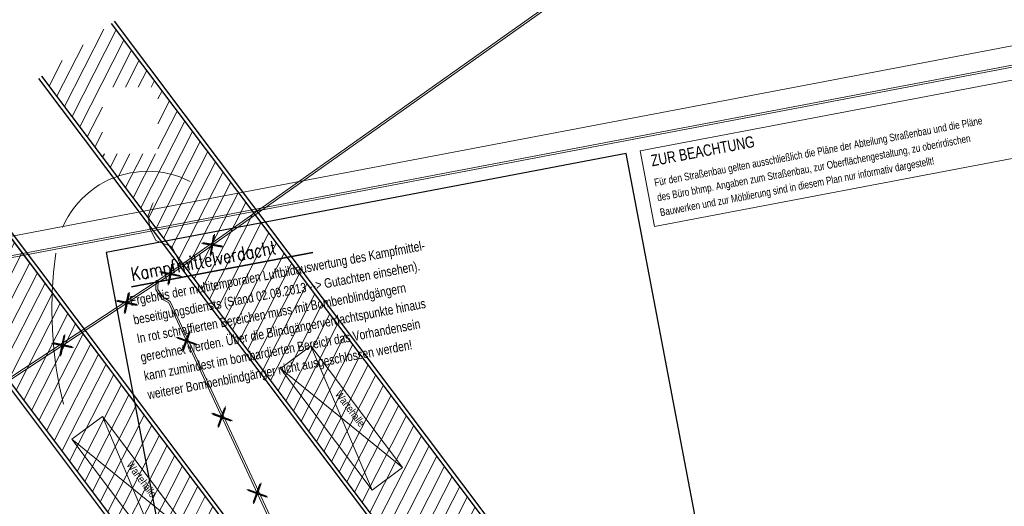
# Model space of a CAD drawing. Extents: x 3503752 to 3504470, y 5375172 to 5375556.
# Tile 44 of 77: x 3504256 to 3504282, y 5375457 to 5375470. Entities that reach past the tile are written whole.
import ezdxf

# ---------------------------------------------------------------- set-up
doc = ezdxf.new("R2010")
doc.units = 0
doc.header["$MEASUREMENT"] = 0
doc.linetypes.add('33', pattern=[12, 4, -8])
for name, color, linetype in [('$_LISY_$_TMP', 7, 'Continuous'), ('2P_GLOBAL', 7, 'Continuous'), ('2P_PROV_BUSHALTE', 7, 'Continuous'), ('_4WP_LICHT_STILL', 7, 'Continuous'), ('_OST_1__CLIPPING', 7, 'Continuous'), ('_OST_1STEMPEL4', 7, 'Continuous'), ('_OST_1STEMPEL6', 7, 'Continuous'), ('AUSSCHNITT_OST_1', 7, 'Continuous')]:
    doc.layers.add(name, color=color, linetype=linetype)
doc.styles.add('458', font='ARIALN.TTF', dxfattribs={"height": 0.2})
doc.styles.add('586', font='ROMAND', dxfattribs={"width": 0.8, "height": 0.35})
doc.styles.add('589', font='TXT', dxfattribs={"width": 0.8, "height": 0.25})
doc.styles.add('602', font='TXT', dxfattribs={"width": 0.8, "height": 0.2})
doc.styles.add('603', font='TXT', dxfattribs={"width": 0.8, "height": 0.3})

# ---------------------------------------------------------------- blocks, each defined once
blk = doc.blocks.new('_X30')
at = {"color": 253, "linetype": 'Continuous', "lineweight": 13}
for p, q in [((1.639, 1.234), (0.602, -0.8)), ((1.965, 1.214), (0.803, -1.067)), ((1.093, 0.823), (0.402, -0.533)), ((2.166, 0.947), (1.004, -1.333)), ((2.367, 0.68), (1.872, -0.29)), ((0.546, 0.411), (0.201, -0.267)), ((2.568, 0.414), (2.209, -0.29)), ((0, 0), (0, 0)), ((2.769, 0.147), (2.546, -0.29)), ((2.969, -0.12), (2.882, -0.29)), ((3.17, -0.386), (3.063, -0.596)), ((3.371, -0.653), (3.063, -1.256)), ((1.606, -0.814), (1.205, -1.6)), ((3.572, -0.92), (3.063, -1.917)), ((3.773, -1.186), (2.611, -3.467)), ((1.606, -1.475), (1.406, -1.867)), ((3.973, -1.453), (2.812, -3.733)), ((4.174, -1.72), (3.012, -4)), ((1.654, -2.04), (1.607, -2.133)), ((1.991, -2.04), (1.807, -2.4)), ((2.327, -2.04), (2.008, -2.667)), ((2.664, -2.04), (2.209, -2.933)), ((3.001, -2.04), (2.41, -3.2)), ((4.375, -1.986), (3.213, -4.267)), ((4.576, -2.253), (3.414, -4.533)), ((4.777, -2.52), (3.615, -4.8)), ((4.978, -2.786), (3.816, -5.067)), ((5.178, -3.053), (4.016, -5.333)), ((5.379, -3.32), (4.217, -5.6)), ((5.58, -3.586), (4.418, -5.867)), ((5.781, -3.853), (4.619, -6.133)), ((5.982, -4.12), (4.82, -6.4)), ((6.183, -4.386), (5.021, -6.667)), ((6.383, -4.653), (5.221, -6.933)), ((6.584, -4.92), (5.422, -7.2)), ((6.785, -5.186), (5.623, -7.467)), ((6.986, -5.453), (5.824, -7.733)), ((7.187, -5.72), (6.025, -8)), ((7.387, -5.986), (6.226, -8.267)), ((7.588, -6.253), (6.426, -8.533)), ((7.789, -6.52), (6.627, -8.8)), ((7.99, -6.786), (6.828, -9.067)), ((8.191, -7.053), (7.029, -9.333)), ((8.392, -7.32), (7.23, -9.6)), ((8.592, -7.586), (7.43, -9.867)), ((8.793, -7.853), (7.631, -10.133)), ((8.994, -8.12), (7.832, -10.4)), ((9.195, -8.386), (8.033, -10.667)), ((9.396, -8.653), (8.234, -10.933)), ((9.597, -8.92), (8.435, -11.2)), ((9.797, -9.186), (8.635, -11.467)), ((9.998, -9.453), (8.84, -11.726)), ((10.199, -9.72), (9.069, -11.937)), ((10.4, -9.986), (9.298, -12.149)), ((10.601, -10.253), (9.526, -12.361)), ((10.801, -10.52), (9.755, -12.573)), ((11.002, -10.786), (9.984, -12.785)), ((11.203, -11.053), (10.213, -12.997)), ((11.404, -11.32), (10.441, -13.209)), ((11.605, -11.586), (10.67, -13.421)), ((11.806, -11.853), (11.092, -13.254)), ((12.006, -12.12), (11.638, -12.843)), ((12.207, -12.386), (12.184, -12.431))]:
    blk.add_line(p, q, dxfattribs=at)
blk = doc.blocks.new('_X31')
at = {"color": 253, "linetype": 'Continuous', "lineweight": 13}
for p, q in [((1.639, 1.234), (0.602, -0.8)), ((1.965, 1.214), (0.803, -1.067)), ((1.093, 0.823), (0.402, -0.533)), ((2.166, 0.947), (1.004, -1.333)), ((2.367, 0.68), (1.205, -1.6)), ((0.546, 0.411), (0.201, -0.267)), ((2.568, 0.414), (1.406, -1.867)), ((0, 0), (0, 0)), ((2.769, 0.147), (1.607, -2.133)), ((2.969, -0.12), (1.807, -2.4)), ((3.17, -0.386), (2.008, -2.667)), ((3.371, -0.653), (2.209, -2.933)), ((3.572, -0.92), (2.41, -3.2)), ((3.773, -1.186), (2.611, -3.467)), ((3.973, -1.453), (2.812, -3.733)), ((4.174, -1.72), (3.012, -4)), ((4.375, -1.986), (3.213, -4.267)), ((4.576, -2.253), (3.414, -4.533)), ((4.777, -2.52), (3.615, -4.8)), ((4.978, -2.786), (3.816, -5.067)), ((5.178, -3.053), (4.016, -5.333)), ((5.379, -3.32), (4.217, -5.6)), ((5.58, -3.586), (4.418, -5.867)), ((5.781, -3.853), (4.619, -6.133)), ((5.982, -4.12), (4.82, -6.4)), ((6.183, -4.386), (5.021, -6.667)), ((6.383, -4.653), (5.221, -6.933)), ((6.584, -4.92), (5.422, -7.2)), ((6.785, -5.186), (5.623, -7.467)), ((6.986, -5.453), (5.824, -7.733)), ((7.187, -5.72), (6.025, -8)), ((7.387, -5.986), (6.226, -8.267)), ((7.588, -6.253), (6.426, -8.533)), ((7.789, -6.52), (6.627, -8.8)), ((7.99, -6.786), (6.828, -9.067)), ((8.191, -7.053), (7.029, -9.333)), ((8.392, -7.32), (7.23, -9.6)), ((8.592, -7.586), (7.43, -9.867)), ((8.793, -7.853), (7.631, -10.133)), ((8.994, -8.12), (7.832, -10.4)), ((9.195, -8.386), (8.033, -10.667)), ((9.396, -8.653), (8.234, -10.933)), ((9.597, -8.92), (8.435, -11.2)), ((9.797, -9.186), (8.635, -11.467)), ((9.998, -9.453), (8.84, -11.726)), ((10.199, -9.72), (9.069, -11.937)), ((10.4, -9.986), (9.298, -12.149)), ((10.601, -10.253), (9.526, -12.361)), ((10.801, -10.52), (9.755, -12.573)), ((11.002, -10.786), (9.984, -12.785)), ((11.203, -11.053), (10.213, -12.997)), ((11.404, -11.32), (10.441, -13.209)), ((11.605, -11.586), (10.67, -13.421)), ((11.806, -11.853), (11.092, -13.254)), ((12.006, -12.12), (11.638, -12.843)), ((12.207, -12.386), (12.184, -12.431))]:
    blk.add_line(p, q, dxfattribs=at)
blk = doc.blocks.new('_X32')
at = {"color": 253, "linetype": 'Continuous', "lineweight": 13}
for p, q in [((-10.581, 13.638), (-11.618, 11.604)), ((-10.255, 13.618), (-11.417, 11.337)), ((-11.128, 13.227), (-11.819, 11.871)), ((-10.054, 13.351), (-11.216, 11.071)), ((-9.854, 13.084), (-11.016, 10.804)), ((-11.674, 12.815), (-12.02, 12.137)), ((-9.653, 12.818), (-10.815, 10.537)), ((-9.452, 12.551), (-10.614, 10.271)), ((-12.22, 12.404), (-12.22, 12.404)), ((-9.251, 12.284), (-10.413, 10.004)), ((-9.05, 12.018), (-10.212, 9.737)), ((-8.849, 11.751), (-9.309, 10.849)), ((-8.649, 11.484), (-8.972, 10.849)), ((-8.448, 11.218), (-8.636, 10.849)), ((-8.247, 10.951), (-8.299, 10.849)), ((-8.046, 10.684), (-8.175, 10.432)), ((-7.845, 10.418), (-8.175, 9.771)), ((-9.59, 10.297), (-10.011, 9.471)), ((-7.645, 10.151), (-8.175, 9.111)), ((-7.444, 9.884), (-8.606, 7.604)), ((-9.59, 9.636), (-9.811, 9.204)), ((-7.243, 9.618), (-8.405, 7.337)), ((-7.042, 9.351), (-8.204, 7.071)), ((-9.527, 9.099), (-9.61, 8.937)), ((-9.191, 9.099), (-9.409, 8.671)), ((-8.854, 9.099), (-9.208, 8.404)), ((-8.517, 9.099), (-9.007, 8.137)), ((-8.181, 9.099), (-8.806, 7.871)), ((-6.841, 9.084), (-8.003, 6.804)), ((-6.64, 8.818), (-7.802, 6.537)), ((-6.44, 8.551), (-7.602, 6.271)), ((-6.239, 8.284), (-7.401, 6.004)), ((-6.038, 8.018), (-7.2, 5.737)), ((-5.837, 7.751), (-6.999, 5.471)), ((-5.636, 7.484), (-6.798, 5.204)), ((-5.435, 7.218), (-6.597, 4.937)), ((-5.235, 6.951), (-6.397, 4.671)), ((-5.034, 6.684), (-6.196, 4.404)), ((-4.833, 6.418), (-5.995, 4.137)), ((-4.632, 6.151), (-5.794, 3.871)), ((-4.431, 5.884), (-5.593, 3.604)), ((-4.231, 5.618), (-5.392, 3.337)), ((-4.03, 5.351), (-5.192, 3.071)), ((-3.829, 5.084), (-4.991, 2.804)), ((-3.628, 4.818), (-4.79, 2.537)), ((-3.427, 4.551), (-4.589, 2.271)), ((-3.226, 4.284), (-4.388, 2.004)), ((-3.026, 4.018), (-4.188, 1.737)), ((-2.825, 3.751), (-3.987, 1.471)), ((-2.624, 3.484), (-3.786, 1.204)), ((-2.423, 3.218), (-3.585, 0.937)), ((-2.222, 2.951), (-3.38, 0.678)), ((-2.021, 2.684), (-3.152, 0.467)), ((-1.821, 2.418), (-2.923, 0.255)), ((-1.62, 2.151), (-2.694, 0.043)), ((-1.419, 1.884), (-2.465, -0.169)), ((-1.218, 1.618), (-2.237, -0.381)), ((-1.017, 1.351), (-2.008, -0.593)), ((-0.817, 1.084), (-1.779, -0.805)), ((-0.616, 0.818), (-1.551, -1.017)), ((-0.415, 0.551), (-1.129, -0.85)), ((-0.214, 0.284), (-0.582, -0.439)), ((-0.013, 0.018), (-0.036, -0.027))]:
    blk.add_line(p, q, dxfattribs=at)
blk = doc.blocks.new('1016')
at = {"color": 7, "linetype": 'Continuous', "lineweight": 13}
for p, q in [((0.703072, 0.277444), (1.257444, -0.276928)), ((1.257444, 0.277444), (0.703072, -0.276928))]:
    blk.add_line(p, q, dxfattribs=at)
at = {"color": 2, "linetype": 'Continuous', "lineweight": 25}
for p, q in [((1.212401, 0.25319), (0.727326, -0.231885)), ((0.727326, 0.232401), (1.212401, -0.252674)), ((0.748114, 0.25319), (1.23319, -0.231885)), ((1.23319, 0.232401), (0.748114, -0.252674))]:
    blk.add_line(p, q, dxfattribs=at)

msp = doc.modelspace()

# ---------------------------------------------------------------- linework, layer by layer
at = {"layer": '2P_GLOBAL', "color": 255, "linetype": '33', "lineweight": 13}
for points in [[(3504260.291, 5375465.308, 0.523652), (3504256.757, 5375463.424)], [(3504258.681, 5375455.799, -0.196676), (3504256.757, 5375463.424)]]:
    msp.add_lwpolyline(points, format="xyb", dxfattribs=at)
at = {"layer": '2P_PROV_BUSHALTE', "color": 7, "linetype": 'Continuous', "lineweight": 25}
for p, q in [((3504268.682, 5375455.736), (3504258.299, 5375469.524)), ((3504268.602, 5375455.676), (3504258.219, 5375469.464)), ((3504268.602, 5375455.676), (3504258.219, 5375469.464)), ((3504256.302, 5375468.02), (3504265.114, 5375456.318)), ((3504256.382, 5375468.08), (3504265.189, 5375456.385)), ((3504256.382, 5375468.08), (3504265.189, 5375456.385)), ((3504263.194, 5375453.881), (3504252.811, 5375467.668)), ((3504263.114, 5375453.821), (3504252.731, 5375467.608)), ((3504263.114, 5375453.821), (3504252.731, 5375467.608)), ((3504250.814, 5375466.165), (3504259.627, 5375454.462)), ((3504250.894, 5375466.225), (3504259.701, 5375454.53)), ((3504250.894, 5375466.225), (3504259.701, 5375454.53))]:
    msp.add_line(p, q, dxfattribs=at)
at = {"layer": '2P_PROV_BUSHALTE', "color": 7, "linetype": 'Continuous', "lineweight": 13}
for p, q in [((3504258.219, 5375469.464), (3504268.602, 5375455.676)), ((3504252.731, 5375467.608), (3504263.114, 5375453.821)), ((3504263.471, 5375460.993), (3504265.078, 5375457.196)), ((3504265.877, 5375457.797), (3504262.672, 5375460.391)), ((3504257.983, 5375459.137), (3504259.59, 5375455.34)), ((3504260.389, 5375455.942), (3504257.184, 5375458.536))]:
    msp.add_line(p, q, dxfattribs=at)
for points in [[(3504263.471, 5375460.993), (3504265.877, 5375457.797), (3504265.078, 5375457.196), (3504262.672, 5375460.391), (3504263.471, 5375460.993)], [(3504257.983, 5375459.137), (3504260.389, 5375455.942), (3504259.59, 5375455.34), (3504257.184, 5375458.536), (3504257.983, 5375459.137)]]:
    msp.add_lwpolyline(points, dxfattribs=at)
at = {"layer": '_4WP_LICHT_STILL', "color": 190, "linetype": 'Continuous', "lineweight": 18}
for points in [[(3504213.2, 5375429.685), (3504215.688, 5375431.352), (3504217.991, 5375432.896), (3504218.75, 5375433.405), (3504220.446, 5375434.402), (3504224.908, 5375439.996), (3504227.282, 5375441.558), (3504259.449, 5375462.716), (3504260.049, 5375463.111), (3504287.369, 5375482.452), (3504287.111, 5375485.293), (3504287.105, 5375485.355)], [(3504260.049, 5375463.111), (3504259.917, 5375463.388), (3504259.814, 5375463.604), (3504259.542, 5375463.701), (3504259.389, 5375463.755), (3504259.233, 5375464.083), (3504259.188, 5375464.405), (3504259.297, 5375464.693), (3504259.317, 5375464.747)], [(3504259.449, 5375462.716), (3504259.44, 5375462.474), (3504259.589, 5375462.257), (3504259.766, 5375462.157), (3504262.568, 5375456.138), (3504262.922, 5375455.463), (3504263.346, 5375455.129), (3504263.753, 5375454.869), (3504264.423, 5375454.658), (3504264.849, 5375454.523), (3504265.622, 5375454.557), (3504266.142, 5375454.65), (3504266.435, 5375454.753), (3504266.66, 5375454.831), (3504266.828, 5375454.826), (3504267.001, 5375454.725), (3504267.28, 5375454.439), (3504267.638, 5375453.977)]]:
    msp.add_lwpolyline(points, dxfattribs=at)
at = {"layer": '_4WP_LICHT_STILL', "color": 255, "linetype": 'Continuous', "lineweight": 13}
for points in [[(3504287.155, 5375485.36), (3504287.161, 5375485.298), (3504287.421, 5375482.428), (3504260.077, 5375463.07), (3504259.476, 5375462.674), (3504227.309, 5375441.516), (3504224.942, 5375439.959), (3504220.479, 5375434.364), (3504218.777, 5375433.363), (3504218.019, 5375432.854), (3504215.716, 5375431.31), (3504213.228, 5375429.643)], [(3504267.598, 5375453.946), (3504267.242, 5375454.406), (3504266.97, 5375454.685), (3504266.814, 5375454.776), (3504266.668, 5375454.781), (3504266.451, 5375454.706), (3504266.155, 5375454.601), (3504265.628, 5375454.507), (3504264.842, 5375454.473), (3504264.408, 5375454.61), (3504263.732, 5375454.823), (3504263.317, 5375455.088), (3504262.883, 5375455.43), (3504262.523, 5375456.116), (3504259.727, 5375462.121), (3504259.554, 5375462.219), (3504259.389, 5375462.459), (3504259.399, 5375462.718)]]:
    msp.add_lwpolyline(points, dxfattribs=at)
at = {"layer": '_OST_1__CLIPPING', "color": 7, "linetype": 'Continuous', "lineweight": 13}
msp.add_line((3504203.779, 5375453.462), (3504316.166, 5375474.828), dxfattribs=at)
at = {"layer": '_OST_1STEMPEL4', "color": 1, "linetype": 'Continuous', "lineweight": 25}
for p, q in [((3504271.764, 5375466.045), (3504258.083, 5375463.445)), ((3504273.993, 5375454.319), (3504271.764, 5375466.045)), ((3504258.083, 5375463.445), (3504260.312, 5375451.718))]:
    msp.add_line(p, q, dxfattribs=at)
at = {"layer": '_OST_1STEMPEL4', "color": 7, "linetype": 'Continuous', "lineweight": 35}
msp.add_line((3504258.746, 5375462.537), (3504263.517, 5375463.444), dxfattribs=at)
at = {"layer": '_OST_1STEMPEL6', "color": 7, "linetype": 'Continuous', "lineweight": 18}
for p, q in [((3504272.133, 5375466.114), (3504285.279, 5375468.614)), ((3504272.505, 5375464.126), (3504285.652, 5375466.625)), ((3504272.133, 5375466.114), (3504272.511, 5375464.127))]:
    msp.add_line(p, q, dxfattribs=at)
at = {"layer": '_OST_1STEMPEL6', "color": 7, "linetype": 'Continuous', "lineweight": 13}
msp.add_line((3504272.133, 5375466.114), (3504272.505, 5375464.126), dxfattribs=at)
at = {"layer": 'AUSSCHNITT_OST_1', "color": 7, "linetype": 'Continuous', "lineweight": 13}
for p, q in [((3504201.171, 5375453.526), (3504333.796, 5375478.74)), ((3504203.721, 5375453.502), (3504333.398, 5375478.155))]:
    msp.add_line(p, q, dxfattribs=at)

# ---------------------------------------------------------------- block references
at = {"layer": '$_LISY_$_TMP', "color": 7, "xscale": 0.75, "yscale": 0.75}
for p, rotation in [((3504261.481, 5375464.064), 215.2963119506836), ((3504260.391, 5375463.276), 213.3582550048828), ((3504259.244, 5375462.521), 213.3351150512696), ((3504257.551, 5375461.408), 213.3351150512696), ((3504260.504, 5375460.454), 114.9631896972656), ((3504261.436, 5375458.452), 114.9631896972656), ((3504262.367, 5375456.45), 114.9631896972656)]:
    msp.add_blockref('1016', p, dxfattribs=dict(at, rotation=rotation))
at = {"layer": '2P_PROV_BUSHALTE'}
for name, p in [('_X30', (3504256.382, 5375468.08)), ('_X31', (3504250.894, 5375466.225)), ('_X32', (3504257.626, 5375451.965))]:
    msp.add_blockref(name, p, dxfattribs=at)

# ---------------------------------------------------------------- texts
at = {"layer": '2P_PROV_BUSHALTE', "color": 7, "linetype": 'Continuous', "style": '458'}
for p in [(3504264.094, 5375459.715), (3504258.606, 5375457.86)]:
    msp.add_text('Wartehalle', height=0.2, rotation=306.9827, dxfattribs=at).set_placement(p)
at = {"layer": '_OST_1STEMPEL4', "color": 7, "linetype": 'Continuous', "width": 0.8}
for s, height, style, p in [('Ergebnis der multitemporalen Luftbildauswertung des Kampfmittel-', 0.25, '589', (3504258.73, 5375462.038)), ('Kampfmittelverdacht', 0.35, '586', (3504258.765, 5375462.692)), ('beseitigungsdiensts (Stand 02.09.2013 --> Gutachten einsehen).', 0.25, '589', (3504258.824, 5375461.547)), ('In rot schraffierten Bereichen muss mit Bombenblindgängern', 0.25, '589', (3504258.917, 5375461.056)), ('gerechnet werden. Über die Blindgängerverdachtspunkte hinaus', 0.25, '589', (3504259.011, 5375460.565)), ('kann zumindest im bombardierten Bereich das Vorhandensein', 0.25, '589', (3504259.104, 5375460.073)), ('weiterer Bombenblindgänger nicht ausgeschlossen werden!', 0.25, '589', (3504259.197, 5375459.582))]:
    msp.add_text(s, height=height, rotation=10.764, dxfattribs=dict(at, style=style)).set_placement(p)
at = {"layer": '_OST_1STEMPEL6', "color": 1, "linetype": 'Continuous', "style": '602', "width": 0.8}
for s, p in [('Für den Straßenbau gelten ausschließlich die Pläne der Abteilung Straßenbau und die Pläne', (3504272.521, 5375465.18)), ('des Büro bhmp. Angaben zum Straßenbau, zur Oberflächengestaltung, zu oberirdischen', (3504272.595, 5375464.787)), ('Bauwerken und zur Möblierung sind in diesem Plan nur informativ dargestellt!', (3504272.67, 5375464.394))]:
    msp.add_text(s, height=0.2, rotation=10.764, dxfattribs=at).set_placement(p)
at = {"layer": '_OST_1STEMPEL6', "color": 7, "linetype": 'Continuous', "style": '603', "width": 0.8}
msp.add_text('ZUR BEACHTUNG', height=0.3, rotation=10.764, dxfattribs=at).set_placement((3504272.445, 5375465.705))

doc.saveas('drawing.dxf')
